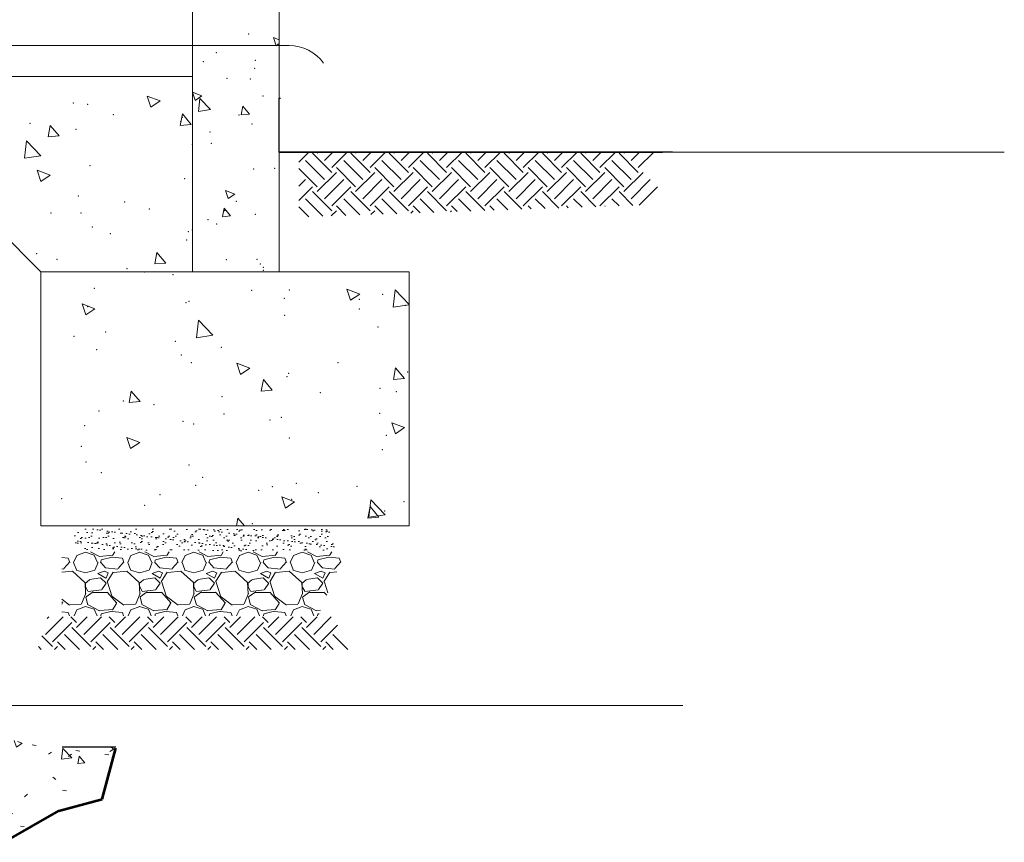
# Model space of a CAD drawing. Header units: inches. Extents: x -152 to 1372, y -763 to 594.
# Tile 2 of 13: x 593 to 684, y -763 to -688. Entities that reach past the tile are written whole.
import ezdxf

# ---------------------------------------------------------------- set-up
doc = ezdxf.new("R2010")
doc.units = ezdxf.units.IN
doc.header["$MEASUREMENT"] = 0
doc.linetypes.add('DASHED', pattern=[0.75, 0.5, -0.25])
for name, color, linetype, lineweight in [('A-DETL', 8, 'Continuous', 30), ('A-DETL-LLIN', 3, 'Continuous', 30), ('G-ANNO-SYMB', 6, 'Continuous', 0), ('HATCH', 1, 'Continuous', 0), ('Layer5', 8, 'DASHED', 0)]:
    doc.layers.add(name, color=color, linetype=linetype, lineweight=lineweight)

# ---------------------------------------------------------------- blocks, each defined once
blk = doc.blocks.new('*U24')
at = {"layer": 'A-DETL-LLIN', "lineweight": 0, "ltscale": 0.25}
h = blk.add_hatch(dxfattribs=at)
h.set_pattern_fill('AR-SAND', color=251, style=0, pattern_type=2)
h.set_pattern_definition([(37.5, (-1946.386, -949.335), (-0.03149668, 0.96341188), [0, -0.76, 0, -0.85, 0, -0.8125]), (7.5, (-1946.386, -949.335), (0.88488835, 1.411073), [0, -0.41, 0, -0.685, 0, -0.2625]), (327.5, (-1947.001, -949.335), (1.55707093, 0.00282953), [0, -0.25, 0, -0.9, 0, -1.175]), (317.5, (-1947.001, -949.335), (1.5030633, 0.4388378), [0, -0.125, 0, -0.59, 0, -0.675])])
h.paths.add_polyline_path([(-8.175, -78.589), (-8.175, -80.589), (15.825, -80.589), (15.825, -78.589)])
at = {"layer": 'A-DETL-LLIN', "color": 251, "lineweight": 0, "ltscale": 0.25}
for p, q in [((-3.133, 88.75, -10.559), (-3.133, -54.846, -10.559)), ((4.867, -25.554, -10.559), (4.867, -54.846, -10.559)), ((-3.133, -33.46, -10.559), (-2.588, -33.25, -10.559)), ((-2.842, -34.001, -10.559), (-2.589, -33.246, -10.559)), ((-3.133, -33.809, -10.559), (-2.842, -34.006, -10.559)), ((3.221, -39.899, -10.559), (4.194, -38.884, -10.559)), ((3.998, -38.619, -10.559), (4.867, -38.286, -10.559)), ((3.998, -38.619, -10.559), (4.62, -39.039, -10.559)), ((4.332, -40.067, -10.559), (4.194, -38.88, -10.559)), ((4.619, -39.034, -10.559), (4.867, -38.296, -10.559)), ((-0.373, -40.306, -10.559), (0.23, -39.587, -10.559)), ((0.374, -40.366, -10.559), (0.229, -39.582, -10.559)), ((3.221, -39.899, -10.559), (4.332, -40.072, -10.559)), ((-0.373, -40.306, -10.559), (0.374, -40.371, -10.559)), ((-70.02, -43.811, -10.559), (-3.133, -43.811, -10.559)), ((-36.254, -45.248, -10.559), (-37.691, -43.811, -10.559)), ((-35.591, -44.585, -10.559), (-36.365, -43.811, -10.559)), ((-36.254, -45.69, -10.559), (-34.486, -43.922, -10.559)), ((-34.928, -43.922, -10.559), (-35.039, -43.811, -10.559)), ((-32.719, -45.248, -10.559), (-34.156, -43.811, -10.559)), ((-32.056, -44.585, -10.559), (-32.83, -43.811, -10.559)), ((-32.719, -45.69, -10.559), (-30.951, -43.922, -10.559)), ((-31.393, -43.922, -10.559), (-31.504, -43.811, -10.559)), ((-29.183, -45.248, -10.559), (-30.62, -43.811, -10.559)), ((-28.52, -44.585, -10.559), (-29.294, -43.811, -10.559)), ((-29.183, -45.69, -10.559), (-27.415, -43.922, -10.559)), ((-27.857, -43.922, -10.559), (-27.968, -43.811, -10.559)), ((-25.647, -45.248, -10.559), (-27.084, -43.811, -10.559)), ((-24.985, -44.585, -10.559), (-25.759, -43.811, -10.559)), ((-25.647, -45.69, -10.559), (-23.88, -43.922, -10.559)), ((-24.322, -43.922, -10.559), (-24.433, -43.811, -10.559)), ((-22.112, -45.248, -10.559), (-23.549, -43.811, -10.559)), ((-21.449, -44.585, -10.559), (-22.223, -43.811, -10.559)), ((-22.112, -45.69, -10.559), (-20.344, -43.922, -10.559)), ((-20.786, -43.922, -10.559), (-20.897, -43.811, -10.559)), ((-18.576, -45.248, -10.559), (-20.013, -43.811, -10.559)), ((-17.913, -44.585, -10.559), (-18.688, -43.811, -10.559)), ((-18.576, -45.69, -10.559), (-16.809, -43.922, -10.559)), ((-17.251, -43.922, -10.559), (-17.362, -43.811, -10.559)), ((-15.041, -45.248, -10.559), (-16.478, -43.811, -10.559)), ((-14.378, -44.585, -10.559), (-15.152, -43.811, -10.559)), ((-15.041, -45.69, -10.559), (-13.273, -43.922, -10.559)), ((-13.715, -43.922, -10.559), (-13.826, -43.811, -10.559)), ((-11.505, -45.248, -10.559), (-12.942, -43.811, -10.559)), ((-10.842, -44.585, -10.559), (-11.616, -43.811, -10.559)), ((-11.505, -45.69, -10.559), (-9.738, -43.922, -10.559)), ((-10.18, -43.922, -10.559), (-10.291, -43.811, -10.559)), ((-7.97, -45.248, -10.559), (-9.407, -43.811, -10.559)), ((-7.307, -44.585, -10.559), (-8.081, -43.811, -10.559)), ((-7.97, -45.69, -10.559), (-6.202, -43.922, -10.559)), ((-6.644, -43.922, -10.559), (-6.755, -43.811, -10.559)), ((-4.95, -44.732, -10.559), (-5.871, -43.811, -10.559)), ((-35.591, -46.353, -10.559), (-33.823, -44.585, -10.559)), ((-34.928, -47.016, -10.559), (-33.16, -45.248, -10.559)), ((-32.056, -46.353, -10.559), (-30.288, -44.585, -10.559)), ((-31.393, -47.016, -10.559), (-29.625, -45.248, -10.559)), ((-28.52, -46.353, -10.559), (-26.752, -44.585, -10.559)), ((-27.857, -47.016, -10.559), (-26.089, -45.248, -10.559)), ((-24.985, -46.353, -10.559), (-23.217, -44.585, -10.559)), ((-24.322, -47.016, -10.559), (-22.554, -45.248, -10.559)), ((-21.449, -46.353, -10.559), (-19.681, -44.585, -10.559)), ((-20.786, -47.016, -10.559), (-19.018, -45.248, -10.559)), ((-17.913, -46.353, -10.559), (-16.146, -44.585, -10.559)), ((-17.251, -47.016, -10.559), (-15.483, -45.248, -10.559)), ((-14.378, -46.353, -10.559), (-12.61, -44.585, -10.559)), ((-13.715, -47.016, -10.559), (-11.947, -45.248, -10.559)), ((-10.842, -46.353, -10.559), (-9.075, -44.585, -10.559)), ((-10.18, -47.016, -10.559), (-8.412, -45.248, -10.559)), ((-7.307, -46.353, -10.559), (-5.539, -44.585, -10.559)), ((-6.644, -47.016, -10.559), (-4.95, -45.322, -10.559)), ((-34.928, -47.458, -10.559), (-36.696, -45.69, -10.559)), ((-31.393, -47.458, -10.559), (-33.16, -45.69, -10.559)), ((-27.857, -47.458, -10.559), (-29.625, -45.69, -10.559)), ((-24.322, -47.458, -10.559), (-26.089, -45.69, -10.559)), ((-20.786, -47.458, -10.559), (-22.554, -45.69, -10.559)), ((-17.251, -47.458, -10.559), (-19.018, -45.69, -10.559)), ((-13.715, -47.458, -10.559), (-15.483, -45.69, -10.559)), ((-10.18, -47.458, -10.559), (-11.947, -45.69, -10.559)), ((-6.644, -47.458, -10.559), (-8.412, -45.69, -10.559)), ((-36.323, -48.714, -10.559), (-38.022, -47.016, -10.559)), ((-35.591, -48.121, -10.559), (-37.359, -46.353, -10.559)), ((-32.719, -48.784, -10.559), (-34.486, -47.016, -10.559)), ((-32.056, -48.121, -10.559), (-33.823, -46.353, -10.559)), ((-29.183, -48.784, -10.559), (-30.951, -47.016, -10.559)), ((-28.52, -48.121, -10.559), (-30.288, -46.353, -10.559)), ((-25.647, -48.784, -10.559), (-27.415, -47.016, -10.559)), ((-24.985, -48.121, -10.559), (-26.752, -46.353, -10.559)), ((-22.112, -48.784, -10.559), (-23.88, -47.016, -10.559)), ((-21.449, -48.121, -10.559), (-23.217, -46.353, -10.559)), ((-18.576, -48.784, -10.559), (-20.344, -47.016, -10.559)), ((-17.913, -48.121, -10.559), (-19.681, -46.353, -10.559)), ((-15.041, -48.784, -10.559), (-16.809, -47.016, -10.559)), ((-14.378, -48.121, -10.559), (-16.146, -46.353, -10.559)), ((-11.505, -48.784, -10.559), (-13.273, -47.016, -10.559)), ((-10.842, -48.121, -10.559), (-12.61, -46.353, -10.559)), ((-7.97, -48.784, -10.559), (-9.738, -47.016, -10.559)), ((-7.307, -48.121, -10.559), (-9.075, -46.353, -10.559)), ((-4.95, -48.268, -10.559), (-6.202, -47.016, -10.559)), ((-4.95, -46.942, -10.559), (-5.539, -46.353, -10.559)), ((-35.762, -48.734, -10.559), (-34.486, -47.458, -10.559)), ((-34.481, -48.779, -10.559), (-33.823, -48.121, -10.559)), ((-32.346, -48.853, -10.559), (-30.951, -47.458, -10.559)), ((-31.065, -48.898, -10.559), (-30.288, -48.121, -10.559)), ((-28.93, -48.973, -10.559), (-27.415, -47.458, -10.559)), ((-27.649, -49.017, -10.559), (-26.752, -48.121, -10.559)), ((-25.514, -49.092, -10.559), (-23.88, -47.458, -10.559)), ((-24.233, -49.137, -10.559), (-23.217, -48.121, -10.559)), ((-22.098, -49.212, -10.559), (-20.344, -47.458, -10.559)), ((-20.817, -49.256, -10.559), (-19.681, -48.121, -10.559)), ((-18.576, -49.226, -10.559), (-16.809, -47.458, -10.559)), ((-17.401, -49.376, -10.559), (-16.146, -48.121, -10.559)), ((-15.041, -49.226, -10.559), (-13.273, -47.458, -10.559)), ((-13.985, -49.495, -10.559), (-12.61, -48.121, -10.559)), ((-11.505, -49.226, -10.559), (-9.738, -47.458, -10.559)), ((-10.569, -49.615, -10.559), (-9.075, -48.121, -10.559)), ((-7.97, -49.226, -10.559), (-6.202, -47.458, -10.559)), ((-7.153, -49.734, -10.559), (-5.539, -48.121, -10.559)), ((0.956, -47.684, -10.559), (1.832, -47.348, -10.559)), ((0.956, -47.684, -10.559), (1.578, -48.103, -10.559)), ((1.578, -48.098, -10.559), (1.831, -47.343, -10.559)), ((-33.2, -48.823, -10.559), (-33.16, -48.784, -10.559)), ((-29.784, -48.943, -10.559), (-29.625, -48.784, -10.559)), ((-26.368, -49.062, -10.559), (-26.089, -48.784, -10.559)), ((-22.952, -49.182, -10.559), (-22.554, -48.784, -10.559)), ((-19.536, -49.301, -10.559), (-19.018, -48.784, -10.559)), ((-16.12, -49.421, -10.559), (-15.483, -48.784, -10.559)), ((-12.704, -49.54, -10.559), (-11.947, -48.784, -10.559)), ((-9.288, -49.659, -10.559), (-8.412, -48.784, -10.559)), ((-5.872, -49.779, -10.559), (-4.95, -48.858, -10.559)), ((1.362, -49.708, -10.559), (1.964, -48.99, -10.559)), ((2.108, -49.768, -10.559), (1.964, -48.985, -10.559)), ((-18.921, -49.323, -10.559), (-19.018, -49.226, -10.559)), ((-15.258, -49.451, -10.559), (-15.483, -49.226, -10.559)), ((-11.594, -49.579, -10.559), (-11.947, -49.226, -10.559)), ((-7.93, -49.707, -10.559), (-8.412, -49.226, -10.559)), ((1.362, -49.708, -10.559), (2.109, -49.773, -10.559)), ((4.867, -54.846, -10.559), (-3.133, -54.846, -10.559)), ((-7.759, -81.046, -10.559), (-7.968, -80.689, -10.559)), ((-5.732, -80.689, -10.559), (-6.558, -81.121, -10.559)), ((-6.05, -80.985, -10.559), (-5.25, -80.735, -10.559)), ((-5.255, -80.732, -10.559), (-4.455, -81.032, -10.559)), ((-2.759, -81.046, -10.559), (-2.968, -80.689, -10.559)), ((-0.732, -80.689, -10.559), (-1.558, -81.121, -10.559)), ((-1.05, -80.985, -10.559), (-0.25, -80.735, -10.559)), ((-0.255, -80.732, -10.559), (0.545, -81.032, -10.559)), ((2.241, -81.046, -10.559), (2.032, -80.689, -10.559)), ((4.268, -80.689, -10.559), (3.442, -81.121, -10.559)), ((3.95, -80.985, -10.559), (4.75, -80.735, -10.559)), ((4.745, -80.732, -10.559), (5.545, -81.032, -10.559)), ((7.241, -81.046, -10.559), (7.032, -80.689, -10.559)), ((9.268, -80.689, -10.559), (8.442, -81.121, -10.559)), ((8.95, -80.985, -10.559), (9.75, -80.735, -10.559)), ((9.745, -80.732, -10.559), (10.545, -81.032, -10.559)), ((12.241, -81.046, -10.559), (12.032, -80.689, -10.559)), ((14.268, -80.689, -10.559), (13.442, -81.121, -10.559)), ((13.95, -80.985, -10.559), (14.75, -80.735, -10.559)), ((14.745, -80.732, -10.559), (15.545, -81.032, -10.559)), ((-8.259, -82.222, -10.559), (-8.809, -81.622, -10.559)), ((-8.8, -81.66, -10.559), (-8.656, -81.275, -10.559)), ((-7.696, -81.19, -10.559), (-8.646, -81.29, -10.559)), ((-6.556, -81.113, -10.559), (-7.806, -81.013, -10.559)), ((-6.705, -81.424, -10.559), (-7.705, -81.174, -10.559)), ((-6.659, -81.668, -10.559), (-7.109, -82.168, -10.559)), ((-6.65, -81.702, -10.559), (-6.7, -81.452, -10.559)), ((-6.422, -81.677, -10.559), (-6.122, -82.377, -10.559)), ((-6.367, -81.688, -10.559), (-6.067, -80.988, -10.559)), ((-4.45, -81.042, -10.559), (-4.15, -81.692, -10.559)), ((-4.414, -82.364, -10.559), (-4.164, -81.664, -10.559)), ((-3.259, -82.222, -10.559), (-3.809, -81.622, -10.559)), ((-3.806, -81.675, -10.559), (-3.656, -81.275, -10.559)), ((-2.696, -81.19, -10.559), (-3.646, -81.29, -10.559)), ((-1.556, -81.113, -10.559), (-2.806, -81.013, -10.559)), ((-1.705, -81.424, -10.559), (-2.705, -81.174, -10.559)), ((-1.659, -81.668, -10.559), (-2.109, -82.168, -10.559)), ((-1.65, -81.702, -10.559), (-1.7, -81.452, -10.559)), ((-1.422, -81.677, -10.559), (-1.122, -82.377, -10.559)), ((-1.367, -81.688, -10.559), (-1.067, -80.988, -10.559)), ((0.55, -81.042, -10.559), (0.85, -81.692, -10.559)), ((0.586, -82.364, -10.559), (0.836, -81.664, -10.559)), ((1.741, -82.222, -10.559), (1.191, -81.622, -10.559)), ((1.194, -81.675, -10.559), (1.344, -81.275, -10.559)), ((2.304, -81.19, -10.559), (1.354, -81.29, -10.559)), ((3.444, -81.113, -10.559), (2.194, -81.013, -10.559)), ((3.295, -81.424, -10.559), (2.295, -81.174, -10.559)), ((3.341, -81.668, -10.559), (2.891, -82.168, -10.559)), ((3.35, -81.702, -10.559), (3.3, -81.452, -10.559)), ((3.578, -81.677, -10.559), (3.878, -82.377, -10.559)), ((3.633, -81.688, -10.559), (3.933, -80.988, -10.559)), ((5.55, -81.042, -10.559), (5.85, -81.692, -10.559)), ((5.586, -82.364, -10.559), (5.836, -81.664, -10.559)), ((6.741, -82.222, -10.559), (6.191, -81.622, -10.559)), ((6.194, -81.675, -10.559), (6.344, -81.275, -10.559)), ((7.304, -81.19, -10.559), (6.354, -81.29, -10.559)), ((8.444, -81.113, -10.559), (7.194, -81.013, -10.559)), ((8.295, -81.424, -10.559), (7.295, -81.174, -10.559)), ((8.341, -81.668, -10.559), (7.891, -82.168, -10.559)), ((8.35, -81.702, -10.559), (8.3, -81.452, -10.559)), ((8.578, -81.677, -10.559), (8.878, -82.377, -10.559)), ((8.633, -81.688, -10.559), (8.933, -80.988, -10.559)), ((10.55, -81.042, -10.559), (10.85, -81.692, -10.559)), ((10.586, -82.364, -10.559), (10.836, -81.664, -10.559)), ((11.741, -82.222, -10.559), (11.191, -81.622, -10.559)), ((11.194, -81.675, -10.559), (11.344, -81.275, -10.559)), ((12.304, -81.19, -10.559), (11.354, -81.29, -10.559)), ((13.444, -81.113, -10.559), (12.194, -81.013, -10.559)), ((13.295, -81.424, -10.559), (12.295, -81.174, -10.559)), ((13.341, -81.668, -10.559), (12.891, -82.168, -10.559)), ((13.35, -81.702, -10.559), (13.3, -81.452, -10.559)), ((13.578, -81.677, -10.559), (13.878, -82.377, -10.559)), ((13.633, -81.688, -10.559), (13.933, -80.988, -10.559)), ((15.55, -81.042, -10.559), (15.85, -81.692, -10.559)), ((15.586, -82.364, -10.559), (15.836, -81.664, -10.559)), ((16.741, -82.222, -10.559), (16.191, -81.622, -10.559)), ((16.194, -81.675, -10.559), (16.344, -81.275, -10.559)), ((16.939, -81.228, -10.559), (16.354, -81.29, -10.559)), ((-7.848, -82.59, -10.559), (-8.429, -82.542, -10.559)), ((-7.104, -82.183, -10.559), (-8.254, -82.283, -10.559)), ((-7.251, -83.47, -10.559), (-7.801, -82.57, -10.559)), ((-7.361, -82.634, -10.559), (-7.161, -83.134, -10.559)), ((-7, -82.479, -10.559), (-7.35, -82.629, -10.559)), ((-6.395, -82.679, -10.559), (-6.995, -82.479, -10.559)), ((-6.11, -82.391, -10.559), (-5.26, -82.641, -10.559)), ((-5.25, -82.636, -10.559), (-4.4, -82.386, -10.559)), ((-4.057, -82.486, -10.559), (-5.207, -83.536, -10.559)), ((-2.848, -82.59, -10.559), (-4.048, -82.49, -10.559)), ((-2.104, -82.183, -10.559), (-3.254, -82.283, -10.559)), ((-2.251, -83.47, -10.559), (-2.801, -82.57, -10.559)), ((-2.361, -82.634, -10.559), (-2.161, -83.134, -10.559)), ((-2, -82.479, -10.559), (-2.35, -82.629, -10.559)), ((-1.395, -82.679, -10.559), (-1.995, -82.479, -10.559)), ((-1.11, -82.391, -10.559), (-0.26, -82.641, -10.559)), ((-0.25, -82.636, -10.559), (0.6, -82.386, -10.559)), ((0.943, -82.486, -10.559), (-0.207, -83.536, -10.559)), ((2.152, -82.59, -10.559), (0.952, -82.49, -10.559)), ((2.896, -82.183, -10.559), (1.746, -82.283, -10.559)), ((2.749, -83.47, -10.559), (2.199, -82.57, -10.559)), ((2.639, -82.634, -10.559), (2.839, -83.134, -10.559)), ((3, -82.479, -10.559), (2.65, -82.629, -10.559)), ((3.605, -82.679, -10.559), (3.005, -82.479, -10.559)), ((3.89, -82.391, -10.559), (4.74, -82.641, -10.559)), ((4.75, -82.636, -10.559), (5.6, -82.386, -10.559)), ((5.943, -82.486, -10.559), (4.793, -83.536, -10.559)), ((7.152, -82.59, -10.559), (5.952, -82.49, -10.559)), ((7.896, -82.183, -10.559), (6.746, -82.283, -10.559)), ((7.749, -83.47, -10.559), (7.199, -82.57, -10.559)), ((7.639, -82.634, -10.559), (7.839, -83.134, -10.559)), ((8, -82.479, -10.559), (7.65, -82.629, -10.559)), ((8.605, -82.679, -10.559), (8.005, -82.479, -10.559)), ((8.89, -82.391, -10.559), (9.74, -82.641, -10.559)), ((9.75, -82.636, -10.559), (10.6, -82.386, -10.559)), ((10.943, -82.486, -10.559), (9.793, -83.536, -10.559)), ((12.152, -82.59, -10.559), (10.952, -82.49, -10.559)), ((12.896, -82.183, -10.559), (11.746, -82.283, -10.559)), ((12.749, -83.47, -10.559), (12.199, -82.57, -10.559)), ((12.639, -82.634, -10.559), (12.839, -83.134, -10.559)), ((13, -82.479, -10.559), (12.65, -82.629, -10.559)), ((13.605, -82.679, -10.559), (13.005, -82.479, -10.559)), ((13.89, -82.391, -10.559), (14.74, -82.641, -10.559)), ((14.75, -82.636, -10.559), (15.6, -82.386, -10.559)), ((15.943, -82.486, -10.559), (14.793, -83.536, -10.559)), ((16.939, -82.572, -10.559), (15.952, -82.49, -10.559)), ((16.939, -82.266, -10.559), (16.746, -82.283, -10.559)), ((-7.613, -84.477, -10.559), (-7.3, -83.499, -10.559)), ((-6.653, -83.086, -10.559), (-7.153, -83.586, -10.559)), ((-7.147, -83.131, -10.559), (-6.397, -82.681, -10.559)), ((-5.639, -83.23, -10.559), (-6.639, -83.08, -10.559)), ((-5.212, -83.62, -10.559), (-5.612, -83.27, -10.559)), ((-5.216, -83.517, -10.559), (-5.266, -84.567, -10.559)), ((-2.7, -84.749, -10.559), (-2.3, -83.499, -10.559)), ((-1.653, -83.086, -10.559), (-2.153, -83.586, -10.559)), ((-2.147, -83.131, -10.559), (-1.397, -82.681, -10.559)), ((-0.639, -83.23, -10.559), (-1.639, -83.08, -10.559)), ((-0.212, -83.62, -10.559), (-0.612, -83.27, -10.559)), ((-0.216, -83.517, -10.559), (-0.266, -84.567, -10.559)), ((2.3, -84.749, -10.559), (2.7, -83.499, -10.559)), ((3.347, -83.086, -10.559), (2.847, -83.586, -10.559)), ((2.853, -83.131, -10.559), (3.603, -82.681, -10.559)), ((4.361, -83.23, -10.559), (3.361, -83.08, -10.559)), ((4.788, -83.62, -10.559), (4.388, -83.27, -10.559)), ((4.784, -83.517, -10.559), (4.734, -84.567, -10.559)), ((7.3, -84.749, -10.559), (7.7, -83.499, -10.559)), ((8.347, -83.086, -10.559), (7.847, -83.586, -10.559)), ((7.853, -83.131, -10.559), (8.603, -82.681, -10.559)), ((9.361, -83.23, -10.559), (8.361, -83.08, -10.559)), ((9.788, -83.62, -10.559), (9.388, -83.27, -10.559)), ((9.784, -83.517, -10.559), (9.734, -84.567, -10.559)), ((12.3, -84.749, -10.559), (12.7, -83.499, -10.559)), ((13.347, -83.086, -10.559), (12.847, -83.586, -10.559)), ((12.853, -83.131, -10.559), (13.603, -82.681, -10.559)), ((14.361, -83.23, -10.559), (13.361, -83.08, -10.559)), ((14.788, -83.62, -10.559), (14.388, -83.27, -10.559)), ((14.784, -83.517, -10.559), (14.734, -84.567, -10.559)), ((-7.517, -84.705, -10.559), (-7.259, -84.418, -10.559)), ((-7.251, -84.433, -10.559), (-5.951, -84.433, -10.559)), ((-7.157, -83.575, -10.559), (-6.757, -84.175, -10.559)), ((-6.748, -84.189, -10.559), (-5.498, -84.339, -10.559)), ((-5.958, -84.397, -10.559), (-5.308, -84.847, -10.559)), ((-5.478, -84.325, -10.559), (-5.228, -83.875, -10.559)), ((-5.251, -83.883, -10.559), (-5.251, -83.583, -10.559)), ((-3.159, -85.418, -10.559), (-2.259, -84.418, -10.559)), ((-2.251, -84.433, -10.559), (-0.951, -84.433, -10.559)), ((-2.157, -83.575, -10.559), (-1.757, -84.175, -10.559)), ((-1.748, -84.189, -10.559), (-0.498, -84.339, -10.559)), ((-0.958, -84.397, -10.559), (-0.308, -84.847, -10.559)), ((-0.478, -84.325, -10.559), (-0.228, -83.875, -10.559)), ((-0.251, -83.883, -10.559), (-0.251, -83.583, -10.559)), ((1.841, -85.418, -10.559), (2.741, -84.418, -10.559)), ((2.749, -84.433, -10.559), (4.049, -84.433, -10.559)), ((2.843, -83.575, -10.559), (3.243, -84.175, -10.559)), ((3.252, -84.189, -10.559), (4.502, -84.339, -10.559)), ((4.042, -84.397, -10.559), (4.692, -84.847, -10.559)), ((4.522, -84.325, -10.559), (4.772, -83.875, -10.559)), ((4.749, -83.883, -10.559), (4.749, -83.583, -10.559)), ((6.841, -85.418, -10.559), (7.741, -84.418, -10.559)), ((7.749, -84.433, -10.559), (9.049, -84.433, -10.559)), ((7.843, -83.575, -10.559), (8.243, -84.175, -10.559)), ((8.252, -84.189, -10.559), (9.502, -84.339, -10.559)), ((9.042, -84.397, -10.559), (9.692, -84.847, -10.559)), ((9.522, -84.325, -10.559), (9.772, -83.875, -10.559)), ((9.749, -83.883, -10.559), (9.749, -83.583, -10.559)), ((11.841, -85.418, -10.559), (12.741, -84.418, -10.559)), ((12.749, -84.433, -10.559), (14.049, -84.433, -10.559)), ((12.843, -83.575, -10.559), (13.243, -84.175, -10.559)), ((13.252, -84.189, -10.559), (14.502, -84.339, -10.559)), ((14.042, -84.397, -10.559), (14.692, -84.847, -10.559)), ((14.522, -84.325, -10.559), (14.772, -83.875, -10.559)), ((14.749, -83.883, -10.559), (14.749, -83.583, -10.559)), ((-5.287, -84.888, -10.559), (-5.487, -85.588, -10.559)), ((-5.288, -84.527, -10.559), (-4.888, -85.477, -10.559)), ((-3.796, -85.618, -10.559), (-2.696, -84.768, -10.559)), ((-0.287, -84.888, -10.559), (-0.487, -85.588, -10.559)), ((-0.288, -84.527, -10.559), (0.112, -85.477, -10.559)), ((1.204, -85.618, -10.559), (2.304, -84.768, -10.559)), ((4.713, -84.888, -10.559), (4.513, -85.588, -10.559)), ((4.712, -84.527, -10.559), (5.112, -85.477, -10.559)), ((6.204, -85.618, -10.559), (7.304, -84.768, -10.559)), ((9.713, -84.888, -10.559), (9.513, -85.588, -10.559)), ((9.712, -84.527, -10.559), (10.112, -85.477, -10.559)), ((11.204, -85.618, -10.559), (12.304, -84.768, -10.559)), ((14.713, -84.888, -10.559), (14.513, -85.588, -10.559)), ((14.712, -84.527, -10.559), (15.112, -85.477, -10.559)), ((16.204, -85.618, -10.559), (16.939, -85.051, -10.559)), ((16.841, -85.418, -10.559), (16.939, -85.309, -10.559)), ((-6.556, -86.113, -10.559), (-6.936, -86.083, -10.559)), ((-5.508, -85.571, -10.559), (-6.558, -86.121, -10.559)), ((-6.324, -86.589, -10.559), (-6.067, -85.988, -10.559)), ((-6.05, -85.985, -10.559), (-5.25, -85.735, -10.559)), ((-5.255, -85.732, -10.559), (-4.455, -86.032, -10.559)), ((-4.856, -85.537, -10.559), (-3.806, -85.587, -10.559)), ((-4.45, -86.042, -10.559), (-4.197, -86.589, -10.559)), ((-3.773, -86.589, -10.559), (-3.656, -86.275, -10.559)), ((-2.696, -86.19, -10.559), (-3.646, -86.29, -10.559)), ((-2.759, -86.046, -10.559), (-3.109, -85.446, -10.559)), ((-1.556, -86.113, -10.559), (-2.806, -86.013, -10.559)), ((-1.705, -86.424, -10.559), (-2.705, -86.174, -10.559)), ((-0.508, -85.571, -10.559), (-1.558, -86.121, -10.559)), ((-1.324, -86.589, -10.559), (-1.067, -85.988, -10.559)), ((-1.05, -85.985, -10.559), (-0.25, -85.735, -10.559)), ((-0.255, -85.732, -10.559), (0.545, -86.032, -10.559)), ((0.144, -85.537, -10.559), (1.194, -85.587, -10.559)), ((0.55, -86.042, -10.559), (0.803, -86.589, -10.559)), ((1.227, -86.589, -10.559), (1.344, -86.275, -10.559)), ((2.304, -86.19, -10.559), (1.354, -86.29, -10.559)), ((2.241, -86.046, -10.559), (1.891, -85.446, -10.559)), ((3.444, -86.113, -10.559), (2.194, -86.013, -10.559)), ((3.295, -86.424, -10.559), (2.295, -86.174, -10.559)), ((4.492, -85.571, -10.559), (3.442, -86.121, -10.559)), ((3.676, -86.589, -10.559), (3.933, -85.988, -10.559)), ((3.95, -85.985, -10.559), (4.75, -85.735, -10.559)), ((4.745, -85.732, -10.559), (5.545, -86.032, -10.559)), ((5.144, -85.537, -10.559), (6.194, -85.587, -10.559)), ((5.55, -86.042, -10.559), (5.803, -86.589, -10.559)), ((6.227, -86.589, -10.559), (6.344, -86.275, -10.559)), ((7.304, -86.19, -10.559), (6.354, -86.29, -10.559)), ((7.241, -86.046, -10.559), (6.891, -85.446, -10.559)), ((8.444, -86.113, -10.559), (7.194, -86.013, -10.559)), ((8.295, -86.424, -10.559), (7.295, -86.174, -10.559)), ((9.492, -85.571, -10.559), (8.442, -86.121, -10.559)), ((8.676, -86.589, -10.559), (8.933, -85.988, -10.559)), ((8.95, -85.985, -10.559), (9.75, -85.735, -10.559)), ((9.745, -85.732, -10.559), (10.545, -86.032, -10.559)), ((10.144, -85.537, -10.559), (11.194, -85.587, -10.559)), ((10.55, -86.042, -10.559), (10.803, -86.589, -10.559)), ((11.227, -86.589, -10.559), (11.344, -86.275, -10.559)), ((12.304, -86.19, -10.559), (11.354, -86.29, -10.559)), ((12.241, -86.046, -10.559), (11.891, -85.446, -10.559)), ((13.444, -86.113, -10.559), (12.194, -86.013, -10.559)), ((13.295, -86.424, -10.559), (12.295, -86.174, -10.559)), ((14.492, -85.571, -10.559), (13.442, -86.121, -10.559)), ((13.676, -86.589, -10.559), (13.933, -85.988, -10.559)), ((13.95, -85.985, -10.559), (14.75, -85.735, -10.559)), ((14.745, -85.732, -10.559), (15.545, -86.032, -10.559)), ((15.144, -85.537, -10.559), (16.194, -85.587, -10.559)), ((15.55, -86.042, -10.559), (15.803, -86.589, -10.559)), ((16.227, -86.589, -10.559), (16.344, -86.275, -10.559)), ((16.939, -86.228, -10.559), (16.354, -86.29, -10.559)), ((16.939, -85.528, -10.559), (16.891, -85.446, -10.559)), ((-6.313, -88.323, -10.559), (-7.934, -86.702, -10.559)), ((-6.705, -86.424, -10.559), (-6.803, -86.4, -10.559)), ((-6.673, -86.589, -10.559), (-6.7, -86.452, -10.559)), ((-5.65, -87.66, -10.559), (-6.622, -86.689, -10.559)), ((-5.65, -87.218, -10.559), (-5.121, -86.689, -10.559)), ((-2.778, -88.323, -10.559), (-4.412, -86.689, -10.559)), ((-2.115, -87.66, -10.559), (-3.086, -86.689, -10.559)), ((-2.115, -87.218, -10.559), (-1.585, -86.689, -10.559)), ((-1.673, -86.589, -10.559), (-1.7, -86.452, -10.559)), ((0.758, -88.323, -10.559), (-0.877, -86.689, -10.559)), ((1.421, -87.66, -10.559), (0.449, -86.689, -10.559)), ((1.421, -87.218, -10.559), (1.951, -86.689, -10.559)), ((4.293, -88.323, -10.559), (2.659, -86.689, -10.559)), ((3.327, -86.589, -10.559), (3.3, -86.452, -10.559)), ((4.956, -87.66, -10.559), (3.985, -86.689, -10.559)), ((4.956, -87.218, -10.559), (5.486, -86.689, -10.559)), ((7.829, -88.323, -10.559), (6.194, -86.689, -10.559)), ((8.492, -87.66, -10.559), (7.52, -86.689, -10.559)), ((8.327, -86.589, -10.559), (8.3, -86.452, -10.559)), ((8.492, -87.218, -10.559), (9.022, -86.689, -10.559)), ((11.364, -88.323, -10.559), (9.73, -86.689, -10.559)), ((12.027, -87.66, -10.559), (11.056, -86.689, -10.559)), ((12.027, -87.218, -10.559), (12.557, -86.689, -10.559)), ((14.9, -88.323, -10.559), (13.265, -86.689, -10.559)), ((13.327, -86.589, -10.559), (13.3, -86.452, -10.559)), ((15.563, -87.66, -10.559), (14.591, -86.689, -10.559)), ((15.563, -87.218, -10.559), (16.093, -86.689, -10.559)), ((18.436, -88.323, -10.559), (16.801, -86.689, -10.559)), ((18.274, -86.836, -10.559), (18.127, -86.689, -10.559)), ((-6.976, -88.986, -10.559), (-8.504, -87.458, -10.559)), ((-6.976, -89.428, -10.559), (-5.208, -87.66, -10.559)), ((-3.441, -88.986, -10.559), (-5.208, -87.218, -10.559)), ((-3.441, -89.428, -10.559), (-1.673, -87.66, -10.559)), ((0.095, -88.986, -10.559), (-1.673, -87.218, -10.559)), ((0.095, -89.428, -10.559), (1.863, -87.66, -10.559)), ((3.63, -88.986, -10.559), (1.863, -87.218, -10.559)), ((3.63, -89.428, -10.559), (5.398, -87.66, -10.559)), ((7.166, -88.986, -10.559), (5.398, -87.218, -10.559)), ((7.166, -89.428, -10.559), (8.934, -87.66, -10.559)), ((10.702, -88.986, -10.559), (8.934, -87.218, -10.559)), ((10.702, -89.428, -10.559), (12.469, -87.66, -10.559)), ((14.237, -88.986, -10.559), (12.469, -87.218, -10.559)), ((14.237, -89.428, -10.559), (16.005, -87.66, -10.559)), ((17.773, -88.986, -10.559), (16.005, -87.218, -10.559)), ((-9.446, -89.689, -10.559), (-8.081, -88.323, -10.559)), ((-8.121, -89.689, -10.559), (-7.418, -88.986, -10.559)), ((-5.911, -89.689, -10.559), (-4.545, -88.323, -10.559)), ((-4.585, -89.689, -10.559), (-3.883, -88.986, -10.559)), ((-2.375, -89.689, -10.559), (-1.01, -88.323, -10.559)), ((-1.049, -89.689, -10.559), (-0.347, -88.986, -10.559)), ((1.16, -89.689, -10.559), (2.526, -88.323, -10.559)), ((2.486, -89.689, -10.559), (3.189, -88.986, -10.559)), ((4.696, -89.689, -10.559), (6.061, -88.323, -10.559)), ((6.022, -89.689, -10.559), (6.724, -88.986, -10.559)), ((8.231, -89.689, -10.559), (9.597, -88.323, -10.559)), ((9.557, -89.689, -10.559), (10.26, -88.986, -10.559)), ((11.767, -89.689, -10.559), (13.132, -88.323, -10.559)), ((13.093, -89.689, -10.559), (13.795, -88.986, -10.559)), ((15.302, -89.689, -10.559), (16.668, -88.323, -10.559)), ((16.628, -89.689, -10.559), (17.331, -88.986, -10.559)), ((17.773, -89.428, -10.559), (18.774, -88.427, -10.559)), ((-7.158, -89.689, -10.559), (-7.418, -89.428, -10.559)), ((-3.622, -89.689, -10.559), (-3.883, -89.428, -10.559)), ((-0.086, -89.689, -10.559), (-0.347, -89.428, -10.559)), ((3.449, -89.689, -10.559), (3.189, -89.428, -10.559)), ((6.985, -89.689, -10.559), (6.724, -89.428, -10.559)), ((10.52, -89.689, -10.559), (10.26, -89.428, -10.559)), ((14.056, -89.689, -10.559), (13.795, -89.428, -10.559)), ((17.591, -89.689, -10.559), (17.331, -89.428, -10.559)), ((18.838, -89.689, -10.559), (19.091, -89.435, -10.559))]:
    blk.add_line(p, q, dxfattribs=at)
at = {"layer": 'A-DETL-LLIN', "color": 251, "lineweight": 0, "ltscale": 2.5}
for p, q in [((7.86, -39.099, -10.559), (9.051, -38.642, -10.559)), ((8.706, -39.67, -10.559), (9.051, -38.642, -10.559)), ((7.86, -39.099, -10.559), (8.706, -39.67, -10.559)), ((4.982, -41.26, -10.559), (5.802, -40.283, -10.559)), ((5.999, -41.349, -10.559), (5.802, -40.283, -10.559)), ((4.982, -41.26, -10.559), (5.999, -41.349, -10.559)), ((17.176, -42.327, -10.559), (17.995, -41.35, -10.559)), ((18.192, -42.416, -10.559), (17.995, -41.35, -10.559)), ((17.176, -42.327, -10.559), (18.192, -42.416, -10.559)), ((18.872, -44.155, -10.559), (20.196, -42.775, -10.559)), ((20.384, -44.389, -10.559), (20.196, -42.775, -10.559)), ((18.872, -44.155, -10.559), (20.384, -44.389, -10.559)), ((18.008, -45.944, -10.559), (19.198, -45.487, -10.559)), ((18.008, -45.944, -10.559), (18.854, -46.514, -10.559)), ((18.854, -46.514, -10.559), (19.198, -45.487, -10.559)), ((22.91, -50.812, -10.559), (18.877, -54.846, -10.559)), ((4.867, -50.988, -10.559), (4.914, -50.97, -10.559)), ((4.867, -51.112, -10.559), (4.914, -50.97, -10.559)), ((7.341, -54.047, -10.559), (8.161, -53.071, -10.559)), ((8.357, -54.136, -10.559), (8.161, -53.071, -10.559)), ((7.341, -54.047, -10.559), (8.357, -54.136, -10.559)), ((4.867, -54.846, -10.559), (18.877, -54.846, -10.559)), ((-15.123, -57.862, -10.559), (-13.836, -56.521, -10.559)), ((-13.648, -58.135, -10.559), (-13.836, -56.521, -10.559)), ((-10.56, -56.91, -10.559), (-9.369, -56.453, -10.559)), ((-10.56, -56.91, -10.559), (-9.714, -57.48, -10.559)), ((-9.714, -57.48, -10.559), (-9.369, -56.453, -10.559)), ((-15.123, -57.907, -10.559), (-13.648, -58.135, -10.559)), ((13.872, -58.271, -10.559), (15.062, -57.815, -10.559)), ((14.717, -58.842, -10.559), (15.062, -57.815, -10.559)), ((13.872, -58.271, -10.559), (14.717, -58.842, -10.559)), ((2.983, -60.715, -10.559), (4.307, -59.335, -10.559)), ((4.495, -60.949, -10.559), (4.307, -59.335, -10.559)), ((2.983, -60.715, -10.559), (4.495, -60.949, -10.559)), ((-0.412, -63.754, -10.559), (0.778, -63.298, -10.559)), ((0.433, -64.325, -10.559), (0.778, -63.298, -10.559)), ((-14.687, -64.701, -10.559), (-13.867, -63.724, -10.559)), ((-13.671, -64.79, -10.559), (-13.867, -63.724, -10.559)), ((-0.412, -63.754, -10.559), (0.433, -64.325, -10.559)), ((-14.687, -64.701, -10.559), (-13.671, -64.79, -10.559)), ((-2.493, -65.768, -10.559), (-1.674, -64.791, -10.559)), ((-1.477, -65.857, -10.559), (-1.674, -64.791, -10.559)), ((-2.493, -65.768, -10.559), (-1.477, -65.857, -10.559)), ((9.7, -66.835, -10.559), (10.52, -65.858, -10.559)), ((10.716, -66.923, -10.559), (10.52, -65.858, -10.559)), ((9.7, -66.835, -10.559), (10.716, -66.923, -10.559)), ((-14.696, -69.237, -10.559), (-13.506, -68.781, -10.559)), ((-13.85, -69.808, -10.559), (-13.506, -68.781, -10.559)), ((-14.696, -69.237, -10.559), (-13.85, -69.808, -10.559)), ((9.735, -70.599, -10.559), (10.925, -70.142, -10.559)), ((9.735, -70.599, -10.559), (10.581, -71.169, -10.559)), ((10.581, -71.169, -10.559), (10.925, -70.142, -10.559)), ((-12.907, -77.275, -10.559), (-11.582, -75.895, -10.559)), ((-11.395, -77.509, -10.559), (-11.582, -75.895, -10.559)), ((-4.549, -76.082, -10.559), (-3.358, -75.625, -10.559)), ((-4.549, -76.082, -10.559), (-3.703, -76.652, -10.559)), ((-3.703, -76.652, -10.559), (-3.358, -75.625, -10.559)), ((-12.328, -77.488, -10.559), (-11.508, -76.512, -10.559)), ((-11.312, -77.577, -10.559), (-11.508, -76.512, -10.559)), ((-12.906, -77.275, -10.559), (-11.395, -77.509, -10.559)), ((-12.328, -77.488, -10.559), (-11.312, -77.577, -10.559)), ((0.086, -78.293, -10.559), (0.685, -77.578, -10.559)), ((0.817, -78.293, -10.559), (0.685, -77.578, -10.559))]:
    blk.add_line(p, q, dxfattribs=at)
at = {"layer": 'A-DETL-LLIN', "color": 251, "lineweight": 0, "ltscale": 0.25, "extrusion": (0, 0, -1), "elevation": 10.559, "flags": 128}
blk.add_lwpolyline([(-22.91, -36.846), (-4.867, -36.846), (-4.867, -54.846), (15.123, -54.846), (15.123, -78.293), (-18.877, -78.293), (-18.877, -54.846)], dxfattribs=at)
at = {"layer": 'A-DETL-LLIN', "color": 251, "lineweight": 0}
for p in [(-0.319, -32.904, -10.559), (-0.937, -35.338, -10.559), (2.668, -34.633, -10.559), (-0.853, -36.09, -10.559), (3.881, -35.466, -10.559), (-0.471, -37.065, -10.559), (1.699, -37.017, -10.559), (-1.626, -38.629, -10.559), (14.536, -39.419, -10.559), (15.864, -39.297, -10.559), (0.593, -40.397, -10.559), (5.807, -40.616, -10.559), (12.167, -40.37, -10.559), (-0.623, -41.227, -10.559), (5.95, -40.999, -10.559), (15.613, -41.714, -10.559), (19.869, -41.154, -10.559), (3.249, -41.974, -10.559), (3.148, -43.003, -10.559), (4.877, -43.128, -10.559), (-0.775, -45.388, -10.559), (14.329, -45.079, -10.559), (5.6, -46.276, -10.559), (15.397, -47.859, -10.559), (0.815, -48.361, -10.559), (11.141, -48.419, -10.559), (-0.927, -49.549, -10.559), (1.91, -49.217, -10.559), (8.857, -49.056, -10.559), (15.162, -49.44, -10.559), (17.932, -49.44, -10.559), (2.632, -50.461, -10.559), (3.451, -50.04, -10.559), (14.122, -50.738, -10.559), (5.248, -51.142, -10.559), (12.441, -51.34, -10.559), (5.394, -51.935, -10.559), (19.235, -53.173, -10.559), (-1.378, -54.148, -10.559), (-1.079, -53.71, -10.559), (1.751, -53.736, -10.559), (17.363, -53.716, -10.559), (9.321, -54.875, -10.559), (10.924, -54.564, -10.559), (-12.675, -56.931, -10.559), (-4.068, -56.538, -10.559), (-0.593, -56.577, -10.559), (13.915, -56.397, -10.559), (-14.762, -57.946, -10.559), (-10.506, -57.386, -10.559), (-3.6, -57.314, -10.559), (5.187, -57.594, -10.559), (5.475, -57.698, -10.559), (14.55, -58.081, -10.559), (-10.507, -58.278, -10.559), (-3.643, -58.869, -10.559), (-12.229, -59.957, -10.559), (12.891, -60.421, -10.559), (15.814, -60.824, -10.559), (6.452, -61.269, -10.559), (2.196, -61.829, -10.559), (5.9, -62.526, -10.559), (13.709, -62.056, -10.559), (-8.54, -63.243, -10.559), (4.98, -63.253, -10.559), (-14.978, -64.091, -10.559), (-4.015, -64.228, -10.559), (-3.849, -64.528, -10.559), (-13.929, -65.929, -10.559), (-12.436, -65.616, -10.559), (-6.911, -66.001, -10.559), (2.164, -66.385, -10.559), (8.419, -67.126, -10.559), (11.239, -66.768, -10.559), (-12.401, -67.901, -10.559), (1.98, -67.974, -10.559), (13.502, -67.715, -10.559), (-3.326, -68.285, -10.559), (-2.276, -68.534, -10.559), (4.773, -68.912, -10.559), (5.749, -68.668, -10.559), (14.824, -69.052, -10.559), (-13.012, -69.948, -10.559), (-4.056, -70.187, -10.559), (-12.643, -71.275, -10.559), (15.112, -70.967, -10.559), (14.683, -72.418, -10.559), (5.198, -72.669, -10.559), (13.295, -73.375, -10.559), (-4.716, -74.371, -10.559), (3.946, -73.831, -10.559), (-10.293, -74.642, -10.559), (-6.748, -75.239, -10.559), (-2.492, -74.679, -10.559), (-1.218, -75.026, -10.559), (4.567, -74.572, -10.559), (-14.631, -76.073, -10.559), (-4.263, -75.846, -10.559), (7.857, -75.409, -10.559), (16.932, -75.793, -10.559), (-12.85, -76.934, -10.559), (9.271, -76.402, -10.559), (-0.643, -78.104, -10.559)]:
    blk.add_point(p, dxfattribs=at)

msp = doc.modelspace()

# ---------------------------------------------------------------- hatches: boundary and pattern name
at = {"layer": 'A-DETL', "lineweight": 13, "ltscale": 3.318191, "extrusion": (0, 0, -1)}
h = msp.add_hatch(dxfattribs=at)
h.set_pattern_fill('FP_3', style=0, pattern_type=2)
h.set_pattern_definition([(50, (-609.3095, -660.935), (7.6162, -0.6644), [0.79637, -8.76]), (355, (-609.3095, -660.935), (-1.473, 7.9864), [0.6371, -7.008]), (100.451, (-608.676, -660.9915), (6.14355, 7.32143), [0.6769, -7.446]), (46.184, (-609.3095, -658.811), (11.3316, -1.75825), [1.1945, -13.14]), (96.636, (-608.364, -658.957), (9.924, 10.3445), [1.0154, -11.1657]), (351.184, (-609.31, -658.811), (9.9251, 10.3441), [0.9556, -10.512]), (21, (-608.2477, -659.3423), (6.3392, -4.2735), [0.79637, -8.76]), (326, (-608.248, -659.342), (2.58356, 7.6992), [0.6371, -7.008]), (71.451, (-607.72, -659.697), (8.92277, 3.425), [0.6769, -7.446]), (37.5, (-609.3095, -660.935), (0.12906, 3.53285), [0.35173, -6.57334, 0.35173, -6.76247, -7.03456]), (37.5, (-609.3095, -660.935), (0.12906, 3.53285), [-14.03595, 0.35173, -6.68284]), (7.5, (-609.3095, -660.935), (2.79233, 4.18634), [0.35173, -3.70642, 0.35173, -6.41406, -2.6811]), (7.5, (-609.3095, -660.935), (2.79233, 4.18634), [-10.82062, 0.35173, -2.32937]), (327.5, (-611.6787, -660.935), (5.66694, -0.23851), [0.35173, -2.30282, 0.35173, -7.93048, -10.9898]), (327.5, (-611.6787, -660.935), (5.666945, -0.23851), [-10.93676, 0.35173, -10.63812]), (317.5, (-612.7405, -660.935), (6.19129, 1.06413), [0.35173, -3.0992, 0.35173, -5.14983, -7.80438]), (317.5, (-612.7405, -660.935), (6.1913, 1.06413), [-8.9525, 0.35173, -7.45266])])
h.paths.add_polyline_path([(-591.807297, -763.421684), (-582.037455, -763.421684), (-569.146749, -761.148704), (-565.372004, -750.777677), (-566.997336, -744.711856), (-571.560555, -740.148638), (-575.458154, -738.730027), (-581.264988, -738.730027), (-581.329399, -740.135339), (-581.510302, -741.509437), (-581.807698, -742.85232), (-582.225603, -744.173685), (-582.760001, -745.463836), (-583.398844, -746.693685), (-584.144504, -747.861864), (-584.994608, -748.969742), (-585.929991, -749.992341), (-586.95259, -750.927724), (-588.060467, -751.777828), (-589.228646, -752.523488), (-590.458496, -753.16233), (-591.748647, -753.696728), (-593.070011, -754.114633), (-594.412895, -754.412029), (-595.786992, -754.592933), (-597.192304, -754.657343), (-602.125353, -754.657343), (-600.842571, -759.444753), (-596.836163, -760.518267)])

# ---------------------------------------------------------------- linework, layer by layer
at = {"layer": 'A-DETL', "lineweight": 53, "ltscale": 3.318191}
for p, q in [((600.842571, -759.444753), (602.101371, -754.746847)), ((596.836163, -760.518267), (600.842571, -759.444753)), ((591.807297, -763.421684), (596.836163, -760.518267))]:
    msp.add_line(p, q, dxfattribs=at)
at = {"layer": 'A-DETL-LLIN', "ltscale": 4.147739}
for p, q in [((617.183886, -699.741875), (617.183886, -694.764589)), ((617.183886, -694.764589), (617.283038, -694.764589)), ((617.283038, -699.741875), (617.183886, -699.741875)), ((617.183886, -699.741875), (652.537751, -699.741875)), ((653.462833, -699.741875), (617.283038, -699.741875))]:
    msp.add_line(p, q, dxfattribs=at)
at = {"layer": 'A-DETL-LLIN', "ltscale": 3.318191}
msp.add_line((602.101371, -754.657343), (597.15462, -754.657343), dxfattribs=at)
at = {"layer": 'G-ANNO-SYMB'}
for p, q in [((618.103297, -689.912064), (576.479085, -689.922021)), ((654.417529, -750.789136), (587.14476, -750.789076))]:
    msp.add_line(p, q, dxfattribs=at)
msp.add_arc((618.103297, -693.81693), 3.904866, 35.78921378, 90, dxfattribs=at)
at = {"layer": 'HATCH', "color": 251, "lineweight": 0}
msp.add_point((607.381993, -711.055222), dxfattribs=at)
at = {"layer": 'Layer5', "color": 251, "lineweight": 0}
for p in [(616.746399, -701.257464), (615.713676, -710.388118), (615.722387, -710.64596)]:
    msp.add_point(p, dxfattribs=at)

# ---------------------------------------------------------------- block references
at = {"layer": 'A-DETL-LLIN', "color": 251, "lineweight": 0, "ltscale": 2.5, "extrusion": (0, 0, -1)}
msp.add_blockref('*U24', (-614.05065, -655.930813, 10.559055), dxfattribs=at)

doc.saveas('drawing.dxf')
